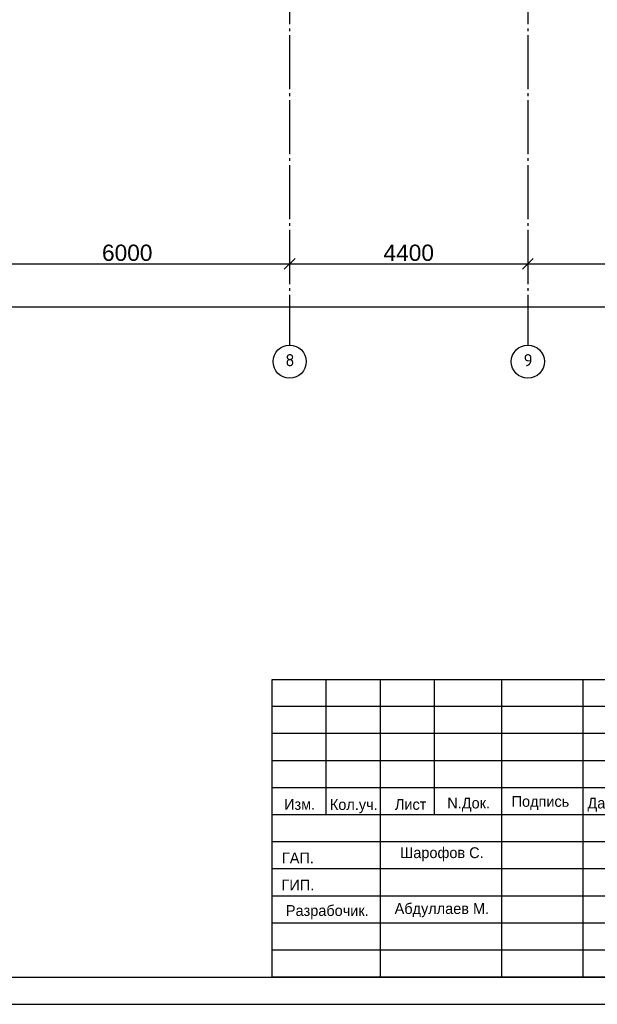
# Model space of a CAD drawing. Header units: millimetres. Extents: x -33345 to 4712671, y -3392 to 121473.
# Tile 254 of 256: x 1383056 to 1393725, y 44501 to 62691. Entities that reach past the tile are written whole.
import ezdxf

# ---------------------------------------------------------------- set-up
doc = ezdxf.new("R2010")
doc.units = ezdxf.units.MM
doc.linetypes.add('CENTER2', pattern=[28.575, 19.05, -3.175, 3.175, -3.175])
doc.linetypes.add('ГОСТ 2.303 5', pattern=[24, 20, -1.5, 1, -1.5])
doc.layers.add('0.25', color=7, linetype='Continuous', lineweight=25)
doc.layers.add('Текст', color=7, linetype='Continuous', lineweight=20)
doc.layers.add('00-Axes', color=1, linetype='CENTER2')
doc.styles.add('ISO', font='isocpeui.ttf')
doc.styles.add('ISOCPEUR_1.00', font='isocpeui.ttf')
doc.styles.get("Standard").update_dxf_attribs({"font": 'arial.ttf'})
doc.styles.add('X-U-RW-01$0$StyleROMANS', font='GOTHIC.TTF')
doc.dimstyles.new('ISO-25$0', dxfattribs={"dimtxt": 300, "dimasz": 200, "dimexe": 100, "dimexo": 300, "dimgap": 50, "dimtad": 1, "dimdec": 0, "dimtxsty": 'Standard', "dimblk": 'OBLIQUE', "dimcen": 250, "dimadec": 0, "dimazin": 0, "dimtfac": 1, "dimtdec": 0, "dimtmove": 0, "dimatfit": 3, "dimldrblk": 'OBLIQUE', "dimfxl": 1.25, "dimarcsym": 0})

# ---------------------------------------------------------------- blocks, each defined once
blk = doc.blocks.new('*U263')
at = {"layer": '0.25', "color": 5, "linetype": 'Continuous', "lineweight": 25, "ltscale": 100}
blk.add_lwpolyline([(-68926, 0), (0, 0), (0, 42000), (-68926, 42000), (-68926, 0)], dxfattribs=at)
at = {"layer": '0.25', "color": 7, "linetype": 'Continuous', "lineweight": 30, "ltscale": 100}
blk.add_lwpolyline([(-66926, 500), (-500, 500), (-500, 41500), (-66926, 41500), (-66926, 500)], dxfattribs=at)
blk = doc.blocks.new('_Oblique')
at = {"color": 0, "linetype": 'ByBlock', "lineweight": -2}
blk.add_line((-0.5, -0.5), (0.5, 0.5), dxfattribs=at)
blk = doc.blocks.new('*D1209')
at = {"color": 0, "lineweight": -2, "transparency": 16777216}
for p, q in [((1382042, 58479), (1382042, 58279)), ((1388042, 58479), (1388042, 58279)), ((1382042, 58179), (1388042, 58179))]:
    blk.add_line(p, q, dxfattribs=at)
at = {"layer": 'Defpoints', "color": 0, "transparency": 16777216}
for p in [(1382042, 58179), (1388042, 58179), (1388042, 58179)]:
    blk.add_point(p, dxfattribs=at)
at = {"color": 0, "lineweight": -2, "transparency": 16777216, "xscale": 200, "yscale": 200, "zscale": 200, "rotation": 180}
blk.add_blockref('_Oblique', (1382042, 58179), dxfattribs=at)
at = {"color": 0, "lineweight": -2, "transparency": 16777216, "xscale": 200, "yscale": 200, "zscale": 200}
blk.add_blockref('_Oblique', (1388042, 58179), dxfattribs=at)
at = {"color": 0, "lineweight": 0, "transparency": 16777216, "insert": (1385042, 58383), "char_height": 300, "attachment_point": 5}
blk.add_mtext('6000', dxfattribs=at)
blk = doc.blocks.new('*D1210')
at = {"color": 0, "lineweight": -2, "transparency": 16777216}
for p, q in [((1388042, 58479), (1388042, 58279)), ((1392442, 58479), (1392442, 58279)), ((1388042, 58179), (1392442, 58179))]:
    blk.add_line(p, q, dxfattribs=at)
at = {"layer": 'Defpoints', "color": 0, "transparency": 16777216}
for p in [(1388042, 58179), (1392442, 58179), (1392442, 58179)]:
    blk.add_point(p, dxfattribs=at)
at = {"color": 0, "lineweight": -2, "transparency": 16777216, "xscale": 200, "yscale": 200, "zscale": 200, "rotation": 180}
blk.add_blockref('_Oblique', (1388042, 58179), dxfattribs=at)
at = {"color": 0, "lineweight": -2, "transparency": 16777216, "xscale": 200, "yscale": 200, "zscale": 200}
blk.add_blockref('_Oblique', (1392442, 58179), dxfattribs=at)
at = {"color": 0, "lineweight": 0, "transparency": 16777216, "insert": (1390242, 58383), "char_height": 300, "attachment_point": 5}
blk.add_mtext('4400', dxfattribs=at)
blk = doc.blocks.new('*D1211')
at = {"color": 0, "lineweight": -2, "transparency": 16777216}
for p, q in [((1392442, 58479), (1392442, 58279)), ((1398442, 58479), (1398442, 58279)), ((1392442, 58179), (1398442, 58179))]:
    blk.add_line(p, q, dxfattribs=at)
at = {"layer": 'Defpoints', "color": 0, "transparency": 16777216}
for p in [(1392442, 58179), (1398442, 58179), (1398442, 58179)]:
    blk.add_point(p, dxfattribs=at)
at = {"color": 0, "lineweight": -2, "transparency": 16777216, "xscale": 200, "yscale": 200, "zscale": 200, "rotation": 180}
blk.add_blockref('_Oblique', (1392442, 58179), dxfattribs=at)
at = {"color": 0, "lineweight": -2, "transparency": 16777216, "xscale": 200, "yscale": 200, "zscale": 200}
blk.add_blockref('_Oblique', (1398442, 58179), dxfattribs=at)
at = {"color": 0, "lineweight": 0, "transparency": 16777216, "insert": (1395442, 58383), "char_height": 300, "attachment_point": 5}
blk.add_mtext('6000', dxfattribs=at)
blk = doc.blocks.new('*D1213')
at = {"color": 0, "lineweight": -2, "transparency": 16777216}
for p, q in [((1345042, 57679), (1345042, 57479)), ((1404442, 57679), (1404442, 57479)), ((1404442, 57379), (1345042, 57379))]:
    blk.add_line(p, q, dxfattribs=at)
at = {"layer": 'Defpoints', "color": 0, "transparency": 16777216}
for p in [(1345042, 57379), (1345042, 57379), (1404442, 57379)]:
    blk.add_point(p, dxfattribs=at)
at = {"color": 0, "lineweight": -2, "transparency": 16777216, "xscale": 200, "yscale": 200, "zscale": 200, "rotation": 180}
blk.add_blockref('_Oblique', (1345042, 57379), dxfattribs=at)
at = {"color": 0, "lineweight": -2, "transparency": 16777216, "xscale": 200, "yscale": 200, "zscale": 200}
blk.add_blockref('_Oblique', (1404442, 57379), dxfattribs=at)
at = {"color": 0, "lineweight": 0, "transparency": 16777216, "insert": (1374742, 57583), "char_height": 300, "attachment_point": 5}
blk.add_mtext('59400', dxfattribs=at)
blk = doc.blocks.new('medgor')
at = {"ltscale": 25}
for p, q in [((-44011134, 22929075), (-44011134, 22934575)), ((-44010134, 22932075), (-44010134, 22934575)), ((-44009134, 22929075), (-44009134, 22934575)), ((-44008134, 22932075), (-44008134, 22934575)), ((-44006889, 22929075), (-44006889, 22934575)), ((-44005389, 22929075), (-44005389, 22934575)), ((-44004634, 22934075), (-44011134, 22934075)), ((-43992634, 22933575), (-44011134, 22933575)), ((-44004634, 22933075), (-44011134, 22933075)), ((-44004634, 22932575), (-44011134, 22932575)), ((-43992634, 22932075), (-44011134, 22932075)), ((-44004634, 22931575), (-44011134, 22931575)), ((-44004634, 22931075), (-44011134, 22931075)), ((-43992634, 22930575), (-44011134, 22930575)), ((-44004634, 22930075), (-44011134, 22930075)), ((-44004634, 22929575), (-44011134, 22929575))]:
    blk.add_line(p, q, dxfattribs=at)
blk.add_lwpolyline([(-44011134, 22934575), (-43992634, 22934575), (-43992634, 22929075), (-44011134, 22929075)], close=True, dxfattribs=at)
at = {"layer": 'Текст', "char_height": 200, "attachment_point": 8, "style": 'X-U-RW-01$0$StyleROMANS'}
for s, insert, width in [('Изм.', (-44010625, 22932165), 748.42), ('Кол.уч.', (-44009625, 22932105), 748.42), ('Лист', (-44008575, 22932165), 748.42), ('N.Док.', (-44007503, 22932135), 748.42), ('Подпись', (-44006177, 22932165), 748.42), ('Дата', (-44005008, 22932135), 748.42), ('ГАП.', (-44010657, 22931178), 748.42), ('Шарофов С.', (-44007998, 22931215), 2029.72), ('ГИП.', (-44010657, 22930678), 748.42), ('Разрабочик.', (-44010114, 22930147), 748.42), ('Абдуллаев М.', (-44007998, 22930183), 2180.46)]:
    blk.add_mtext(s, dxfattribs=dict(at, insert=insert, width=width))

msp = doc.modelspace()

# ---------------------------------------------------------------- linework, layer by layer
at = {"layer": '00-Axes', "color": 251, "linetype": 'ГОСТ 2.303 5', "ltscale": 50, "true_color": 0x636466}
for points in [[(1388042.201, 81605.686), (1388042.201, 56679.408)], [(1392442.201, 81605.686), (1392442.201, 56679.408)]]:
    msp.add_lwpolyline(points, dxfattribs=at)
at = {"layer": '00-Axes', "color": 219, "linetype": 'ByBlock', "ltscale": 100, "true_color": 0x642165}
for centre in [(1388042.201, 56373.447), (1392442.201, 56373.447)]:
    msp.add_circle(centre, 305.96, dxfattribs=at)

# ---------------------------------------------------------------- block references
msp.add_blockref('medgor', (45398851.762, -22884073.497))
at = {"layer": '0.25', "ltscale": 100, "transparency": 33554687}
msp.add_blockref('*U263', (1406717.654, 44501.326), dxfattribs=at)

# ---------------------------------------------------------------- texts
at = {"insert": (351439.431, 62275.551), "char_height": 500, "width": 9875.6458, "attachment_point": 1, "style": 'ISO'}
msp.add_mtext('\\pi4343.31532;{\\LА-А\\P\\pi0;Армирование приямка. M 1:20}', dxfattribs=at)
at = {"layer": '00-Axes', "color": 219, "linetype": 'ByBlock', "ltscale": 100, "true_color": 0x642165, "char_height": 226.05869, "attachment_point": 1, "style": 'ISOCPEUR_1.00'}
for s, insert in [('\\pxqc;{\\fISOCPEUR|b0|i0|c204|p34;8}', (1387661.035, 56513.252)), ('\\pxqc;{\\fISOCPEUR|b0|i0|c204|p34;9}', (1392061.035, 56513.252))]:
    msp.add_mtext_dynamic_manual_height_columns(s, width=772.47909, gutter_width=706.433, heights=[0], dxfattribs=dict(at, insert=insert))

# ---------------------------------------------------------------- dimensions: what is measured, and where the dimension line sits
at = {"color": 18, "lineweight": 0, "true_color": 0x000000}
for base, p1, p2, picture, middle in [((1388042.201, 58179.408), (1382042.201, 58179.408), (1388042.201, 58179.408), '*D1209', (1385042.201, 58382.58)), ((1392442.201, 58179.408), (1388042.201, 58179.408), (1392442.201, 58179.408), '*D1210', (1390242.201, 58382.58)), ((1398442.201, 58179.408), (1392442.201, 58179.408), (1398442.201, 58179.408), '*D1211', (1395442.201, 58382.58)), ((1345042.201, 57379.408), (1404442.201, 57379.408), (1345042.201, 57379.408), '*D1213', (1374742.201, 57582.58))]:
    dim = msp.add_linear_dim(base=base, p1=p1, p2=p2, dimstyle='ISO-25$0', dxfattribs=at)
    dim.commit()
    dim.dimension.update_dxf_attribs({"geometry": picture, "text_midpoint": middle})

doc.saveas('drawing.dxf')
